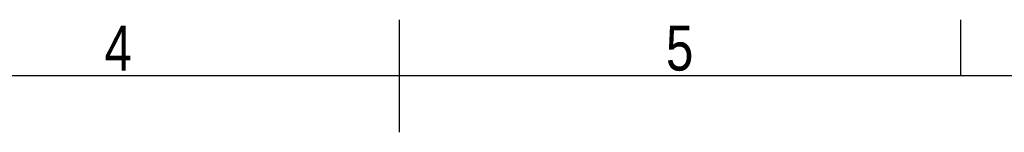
# Model space of a CAD drawing. Header units: millimetres. Extents: x 0 to 420, y 0 to 297.
# Tile 19 of 30: x 175 to 266, y 287 to 297. Entities that reach past the tile are written whole.
import ezdxf

# ---------------------------------------------------------------- set-up
doc = ezdxf.new("R2010")
doc.units = ezdxf.units.MM
doc.layers.add('CARTIGLIO', color=140, linetype='Continuous')
doc.styles.add('SLDTEXTSTYLE2', font='TXT', dxfattribs={"width": 0.821468})

msp = doc.modelspace()

# ---------------------------------------------------------------- linework, layer by layer
at = {"layer": 'CARTIGLIO', "linetype": 'Continuous'}
for p, q in [((210.00376, 286.64835), (210.00376, 296.99679)), ((261.74592, 291.82257), (261.74592, 296.99679)), ((414.8274, 291.82257), (5.18012, 291.82257))]:
    msp.add_line(p, q, dxfattribs=at)

# ---------------------------------------------------------------- texts
at = {"layer": 'CARTIGLIO', "char_height": 4.13937, "attachment_point": 2, "style": 'SLDTEXTSTYLE2'}
for s, insert in [('4', (184.08902, 296.46286)), ('5', (235.83118, 296.46286))]:
    msp.add_mtext(s, dxfattribs=dict(at, insert=insert))

doc.saveas('drawing.dxf')
